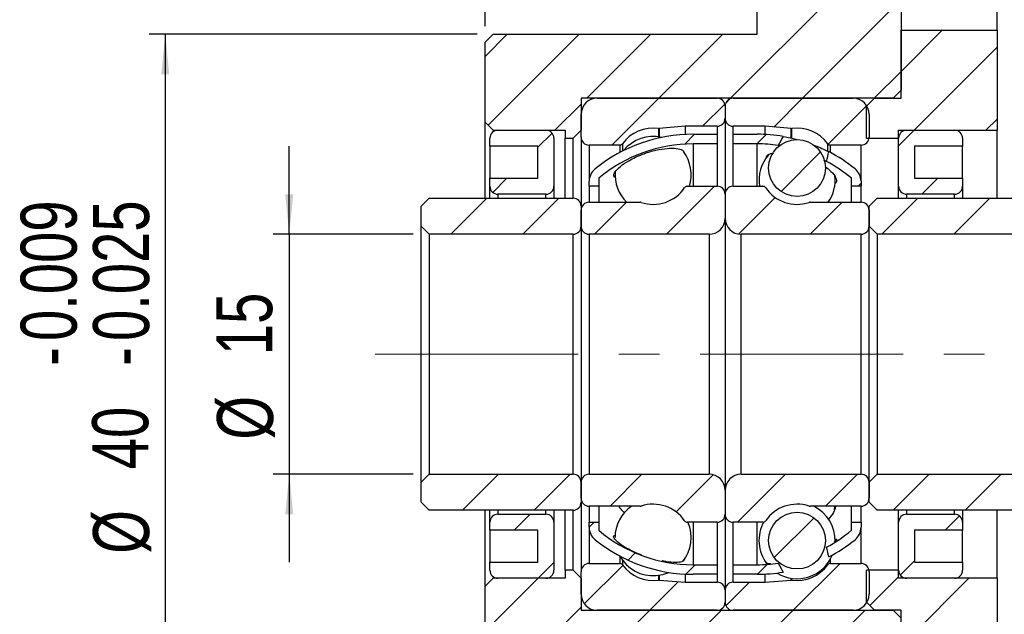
# Model space of a CAD drawing. Header units: millimetres. Extents: x 16 to 364, y 35 to 197.
# Tile 2 of 9: x 16 to 77, y 73 to 110. Entities that reach past the tile are written whole.
import ezdxf

# ---------------------------------------------------------------- set-up
doc = ezdxf.new("R2010")
doc.units = ezdxf.units.MM
doc.linetypes.add('CENTERX2', pattern=[20.32, 12.7, -2.54, 2.54, -2.54])
doc.layers.add('FORMAT', color=7, linetype='Continuous')
doc.styles.add('SLDTEXTSTYLE0', font='TXT', dxfattribs={"width": 0.75})
doc.dimstyles.new('SLDDIMSTYLE1', dxfattribs={"dimtxt": 3.5, "dimasz": 2.5, "dimexe": 0, "dimexo": 0.0625, "dimgap": 0.875, "dimtad": 1, "dimrnd": 1e-09, "dimzin": 12, "dimdsep": 46, "dimtxsty": 'SLDTEXTSTYLE0', "dimsah": 1, "dimcen": 0.09, "dimadec": 0, "dimazin": 3, "dimtfac": 1, "dimtmove": 0, "dimatfit": 0, "dimfxl": 1, "dimfrac": 2, "dimtolj": 1, "dimtzin": 12, "dimarcsym": 0})
doc.dimstyles.new('SLDDIMSTYLE2', dxfattribs={"dimtxt": 3.5, "dimasz": 2.5, "dimexe": 0, "dimexo": 0.0625, "dimgap": 0.875, "dimtad": 1, "dimrnd": 1e-09, "dimzin": 12, "dimdsep": 46, "dimtxsty": 'SLDTEXTSTYLE0', "dimsah": 1, "dimcen": 0.09, "dimadec": 0, "dimazin": 3, "dimtfac": 1, "dimtofl": 0, "dimtmove": 0, "dimatfit": 3, "dimfxl": 1, "dimfrac": 2, "dimtolj": 1, "dimtzin": 12, "dimarcsym": 0})
doc.dimstyles.new('SLDDIMSTYLE4', dxfattribs={"dimtxt": 3.5, "dimasz": 2.5, "dimexe": 0, "dimexo": 0.0625, "dimgap": 0.875, "dimtad": 1, "dimdec": 3, "dimrnd": 1e-09, "dimzin": 12, "dimdsep": 46, "dimtxsty": 'SLDTEXTSTYLE0', "dimsah": 1, "dimcen": 0.09, "dimadec": 0, "dimazin": 3, "dimtol": 1, "dimtp": -0.009, "dimtm": 0.025, "dimtfac": 1, "dimtdec": 3, "dimtofl": 0, "dimtmove": 0, "dimatfit": 3, "dimfxl": 1, "dimfrac": 2, "dimtolj": 1, "dimarcsym": 0})

# ---------------------------------------------------------------- blocks, each defined once
blk = doc.blocks.new('_D_10')
at = {"layer": 'FORMAT', "color": 7}
for p, q in [((32.713, 96.707), (32.713, 102.207)), ((40.462, 96.707), (31.713, 96.707)), ((32.713, 96.707), (32.713, 81.707)), ((40.462, 81.707), (31.713, 81.707)), ((32.713, 81.707), (32.713, 76.207))]:
    blk.add_line(p, q, dxfattribs=at)
for points in [[(32.713, 96.707), (32.963, 99.207), (32.463, 99.207)], [(32.713, 81.707), (32.463, 79.207), (32.963, 79.207)]]:
    blk.add_solid(points, dxfattribs=at)
at = {"layer": 'FORMAT', "color": 7, "char_height": 3.5, "attachment_point": 1, "rotation": 90, "style": 'SLDTEXTSTYLE0'}
for s, insert in [('15', (28.147, 89.151)), ('%%c', (28.201, 83.873))]:
    blk.add_mtext(s, dxfattribs=dict(at, insert=insert))
blk = doc.blocks.new('_D_11')
at = {"layer": 'FORMAT', "color": 7}
for p, q in [((44.462, 109.207), (23.962, 109.207)), ((24.962, 109.207), (24.962, 69.207)), ((44.462, 69.207), (23.962, 69.207))]:
    blk.add_line(p, q, dxfattribs=at)
for points in [[(24.962, 109.207), (24.712, 106.707), (25.212, 106.707)], [(24.962, 69.207), (25.212, 71.707), (24.712, 71.707)]]:
    blk.add_solid(points, dxfattribs=at)
at = {"layer": 'FORMAT', "color": 7, "char_height": 3.5, "attachment_point": 1, "rotation": 90, "style": 'SLDTEXTSTYLE0'}
for s, insert in [('0.009', (15.924, 90.036)), ('0.025', (20.45, 90.036)), ('-', (15.924, 88.485)), ('-', (20.45, 88.485)), ('40', (20.396, 82.02)), ('%%c', (20.45, 76.741))]:
    blk.add_mtext(s, dxfattribs=dict(at, insert=insert))
blk = doc.blocks.new('_D_12')
at = {"layer": 'FORMAT', "color": 7}
for p, q in [((44.962, 109.707), (44.962, 127.378)), ((61.962, 121.207), (61.962, 127.378)), ((61.962, 126.378), (44.962, 126.378))]:
    blk.add_line(p, q, dxfattribs=at)
for points in [[(44.962, 126.378), (47.462, 126.128), (47.462, 126.628)], [(61.962, 126.378), (59.462, 126.628), (59.462, 126.128)]]:
    blk.add_solid(points, dxfattribs=at)
at = {"layer": 'FORMAT', "color": 7, "insert": (50.738, 130.89), "char_height": 3.5, "attachment_point": 1, "style": 'SLDTEXTSTYLE0'}
blk.add_mtext('17', dxfattribs=at)
blk = doc.blocks.new('_D_14')
at = {"layer": 'FORMAT', "color": 7}
for p, q in [((44.962, 109.707), (44.962, 134.342)), ((76.962, 119.957), (76.962, 134.342)), ((44.962, 133.342), (76.962, 133.342))]:
    blk.add_line(p, q, dxfattribs=at)
for points in [[(44.962, 133.342), (47.462, 133.092), (47.462, 133.592)], [(76.962, 133.342), (74.462, 133.592), (74.462, 133.092)]]:
    blk.add_solid(points, dxfattribs=at)
at = {"layer": 'FORMAT', "color": 7, "insert": (58.498, 137.854), "char_height": 3.5, "attachment_point": 1, "style": 'SLDTEXTSTYLE0'}
blk.add_mtext('32', dxfattribs=at)
blk = doc.blocks.new('_D_15')
at = {"layer": 'FORMAT', "color": 7}
for p, q in [((76.962, 119.957), (76.962, 134.342)), ((86.962, 102.807), (86.962, 134.342)), ((76.962, 133.342), (71.462, 133.342)), ((76.962, 133.342), (86.962, 133.342)), ((86.962, 133.342), (92.462, 133.342))]:
    blk.add_line(p, q, dxfattribs=at)
for centre, start, end in [((84.788, 136.12), 153.43495, 206.56505), ((78.848, 136.12), 333.43495, 26.56505)]:
    blk.add_arc(centre, 6.212, start, end, dxfattribs=at)
for points in [[(76.962, 133.342), (74.462, 133.592), (74.462, 133.092)], [(86.962, 133.342), (89.462, 133.092), (89.462, 133.592)]]:
    blk.add_solid(points, dxfattribs=at)
at = {"layer": 'FORMAT', "color": 7, "insert": (79.232, 137.854), "char_height": 3.5, "attachment_point": 1, "style": 'SLDTEXTSTYLE0'}
blk.add_mtext('10', dxfattribs=at)
blk = doc.blocks.new('_D_16')
at = {"layer": 'FORMAT', "color": 7}
for p, q in [((50.962, 72.207), (50.962, 48.516)), ((44.962, 68.707), (44.962, 48.516)), ((44.962, 49.516), (38.496, 49.516)), ((44.962, 49.516), (50.962, 49.516))]:
    blk.add_line(p, q, dxfattribs=at)
for points in [[(44.962, 49.516), (47.462, 49.266), (47.462, 49.766)], [(50.962, 49.516), (48.462, 49.766), (48.462, 49.266)]]:
    blk.add_solid(points, dxfattribs=at)
at = {"layer": 'FORMAT', "color": 7, "insert": (38.496, 54.028), "char_height": 3.5, "attachment_point": 1, "style": 'SLDTEXTSTYLE0'}
blk.add_mtext('6', dxfattribs=at)
blk = doc.blocks.new('_D_17')
at = {"layer": 'FORMAT', "color": 7}
for p, q in [((86.962, 75.607), (86.962, 48.516)), ((50.962, 72.207), (50.962, 48.516)), ((86.962, 49.516), (50.962, 49.516))]:
    blk.add_line(p, q, dxfattribs=at)
for points in [[(50.962, 49.516), (53.462, 49.266), (53.462, 49.766)], [(86.962, 49.516), (84.462, 49.766), (84.462, 49.266)]]:
    blk.add_solid(points, dxfattribs=at)
at = {"layer": 'FORMAT', "color": 7, "insert": (66.554, 54.028), "char_height": 3.5, "attachment_point": 1, "style": 'SLDTEXTSTYLE0'}
blk.add_mtext('36', dxfattribs=at)
blk = doc.blocks.new('_D_19')
at = {"layer": 'FORMAT', "color": 7}
for p, q in [((77.462, 120.707), (108.879, 120.707)), ((107.879, 57.707), (107.879, 120.707)), ((77.462, 57.707), (108.879, 57.707))]:
    blk.add_line(p, q, dxfattribs=at)
for points in [[(107.879, 120.707), (107.629, 118.207), (108.129, 118.207)], [(107.879, 57.707), (108.129, 60.207), (107.629, 60.207)]]:
    blk.add_solid(points, dxfattribs=at)
at = {"layer": 'FORMAT', "color": 7, "char_height": 3.5, "attachment_point": 1, "rotation": 90, "style": 'SLDTEXTSTYLE0'}
for s, insert in [('63', (103.314, 89.151)), ('%%c', (103.367, 83.873))]:
    blk.add_mtext(s, dxfattribs=dict(at, insert=insert))

msp = doc.modelspace()

# ---------------------------------------------------------------- hatches: boundary and pattern name
at = {"linetype": 'Continuous', "lineweight": 18}
h = msp.add_hatch(dxfattribs=at)
h.set_pattern_fill('ANSI31', style=0)
h.paths.add_polyline_path([(70.46162, 111.45737), (61.96162, 111.45737), (61.96162, 109.20737), (45.46162, 109.20737), (44.96162, 108.70737), (44.96162, 103.70737), (45.46162, 103.20737), (49.96162, 103.20737), (49.96162, 102.70737), (50.46162, 102.70737), (50.96162, 103.20737), (50.96162, 105.20737), (70.46162, 105.20737), (70.96162, 105.70737), (70.96162, 110.95737)], flags=0)
h = msp.add_hatch(dxfattribs=at)
h.set_pattern_fill('ANSI31', style=0)
h.paths.add_polyline_path([(70.96162, 109.45737), (70.96162, 105.20737), (69.31162, 105.20737), (68.81162, 104.70737), (68.81162, 102.70737), (70.81162, 102.70737), (70.81162, 103.20737), (76.96162, 103.20737), (76.96162, 109.45737)], flags=0)
h = msp.add_hatch(dxfattribs=at)
h.set_pattern_fill('ANSI31', style=0)
edge = h.paths.add_edge_path(flags=0)
edge.add_arc((59.46162, 104.70737), 0.5, 0, 90)
edge.add_line((59.46162, 105.20737), (51.96162, 105.20737))
edge.add_arc((51.96162, 104.20737), 1, 90, 180)
edge.add_line((50.96162, 104.20737), (50.96162, 102.78237))
edge.add_arc((51.46162, 102.78237), 0.5, 180, 270)
edge.add_line((51.46162, 102.28237), (53.37902, 102.28237))
edge.add_arc((53.37902, 102.48237), 0.2, 270, 323.7862696)
edge.add_arc((55.46162, 100.95737), 2.38125, 82.1072529, 143.7862696, ccw=False)
edge.add_arc((55.81608, 103.51417), 0.2, 262.1072529, 275)
edge.add_line((55.83351, 103.31493), (57.46162, 103.45737))
edge.add_line((57.46162, 103.45737), (59.46162, 103.45737))
edge.add_arc((59.46162, 103.95737), 0.5, 270, 360)
edge.add_line((59.96162, 103.95737), (59.96162, 104.70737))
h = msp.add_hatch(dxfattribs=at)
h.set_pattern_fill('ANSI31', style=0)
edge = h.paths.add_edge_path(flags=0)
edge.add_arc((60.46162, 104.70737), 0.5, 90, 180)
edge.add_line((59.96162, 104.70737), (59.96162, 103.95737))
edge.add_arc((60.46162, 103.95737), 0.5, 180, 270)
edge.add_line((60.46162, 103.45737), (62.46162, 103.45737))
edge.add_line((62.46162, 103.45737), (64.08973, 103.31493))
edge.add_arc((64.10717, 103.51417), 0.2, 265, 277.8927471)
edge.add_arc((64.46162, 100.95737), 2.38125, 36.2137304, 97.8927471, ccw=False)
edge.add_arc((66.54422, 102.48237), 0.2, 216.2137304, 270)
edge.add_line((66.54422, 102.28237), (68.46162, 102.28237))
edge.add_arc((68.46162, 102.78237), 0.5, 270, 360)
edge.add_line((68.96162, 102.78237), (68.96162, 104.20737))
edge.add_arc((67.96162, 104.20737), 1, 0, 90)
edge.add_line((67.96162, 105.20737), (60.46162, 105.20737))
h = msp.add_hatch(dxfattribs=at)
h.set_pattern_fill('ANSI31', style=0)
edge = h.paths.add_edge_path(flags=0)
edge.add_line((48.26162, 100.20737), (45.26162, 100.20737))
edge.add_line((45.26162, 100.20737), (45.26162, 99.70737))
edge.add_arc((45.76162, 99.70737), 0.5, 180, 270)
edge.add_line((45.76162, 99.20737), (48.76162, 99.20737))
edge.add_arc((48.76162, 99.70737), 0.5, 270, 360)
edge.add_line((49.26162, 99.70737), (49.26162, 102.70737))
edge.add_arc((48.76162, 102.70737), 0.5, 0, 90)
edge.add_line((48.76162, 103.20737), (45.76162, 103.20737))
edge.add_arc((45.76162, 102.70737), 0.5, 90, 180)
edge.add_line((45.26162, 102.70737), (45.26162, 102.20737))
edge.add_line((45.26162, 102.20737), (48.26162, 102.20737))
edge.add_line((48.26162, 102.20737), (48.26162, 100.20737))
h = msp.add_hatch(dxfattribs=at)
h.set_pattern_fill('ANSI31', style=0)
edge = h.paths.add_edge_path(flags=0)
edge.add_line((57.96162, 102.35737), (59.46162, 102.35737))
edge.add_line((59.46162, 102.35737), (59.46162, 102.95737))
edge.add_line((59.46162, 102.95737), (57.96162, 102.95737))
edge.add_arc((57.96162, 93.18702), 9.77035, 90, 128.8374466)
edge.add_arc((52.46162, 100.0185), 1, 128.8374466, 180)
edge.add_line((51.46162, 100.0185), (51.46162, 99.70737))
edge.add_line((51.46162, 99.70737), (52.06162, 99.70737))
edge.add_line((52.06162, 99.70737), (52.06162, 100.20737))
edge.add_arc((57.96162, 93.18702), 9.17035, 90, 130.0441665, ccw=False)
h = msp.add_hatch(dxfattribs=at)
h.set_pattern_fill('ANSI31', style=0)
edge = h.paths.add_edge_path(flags=0)
edge.add_line((60.46162, 102.35737), (61.96162, 102.35737))
edge.add_arc((61.96162, 93.18702), 9.17035, 81.7016388, 90, ccw=False)
edge.add_ellipse((60.06848, 89.20737), major_axis=(6.49192, 17.20451), ratio=0.12643713, start_angle=6.166049, end_angle=6.8307158, ccw=False)
edge.add_arc((61.96162, 93.18702), 9.77035, 80.4003493, 90)
edge.add_line((61.96162, 102.95737), (60.46162, 102.95737))
edge.add_line((60.46162, 102.95737), (60.46162, 102.35737))
h = msp.add_hatch(dxfattribs=at)
h.set_pattern_fill('ANSI31', style=0)
edge = h.paths.add_edge_path(flags=0)
edge.add_line((74.81162, 100.20737), (71.81162, 100.20737))
edge.add_line((71.81162, 100.20737), (71.81162, 102.20737))
edge.add_line((71.81162, 102.20737), (74.81162, 102.20737))
edge.add_line((74.81162, 102.20737), (74.81162, 102.70737))
edge.add_arc((74.31162, 102.70737), 0.5, 0, 90)
edge.add_line((74.31162, 103.20737), (71.31162, 103.20737))
edge.add_arc((71.31162, 102.70737), 0.5, 90, 180)
edge.add_line((70.81162, 102.70737), (70.81162, 99.70737))
edge.add_arc((71.31162, 99.70737), 0.5, 180, 270)
edge.add_line((71.31162, 99.20737), (74.31162, 99.20737))
edge.add_arc((74.31162, 99.70737), 0.5, 270, 360)
edge.add_line((74.81162, 99.70737), (74.81162, 100.20737))
h = msp.add_hatch(dxfattribs=at)
h.set_pattern_fill('ANSI31', style=0)
edge = h.paths.add_edge_path(flags=0)
edge.add_arc((64.46162, 100.84983), 1.77615, 0, 360)
h = msp.add_hatch(dxfattribs=at)
h.set_pattern_fill('ANSI31', style=0)
edge = h.paths.add_edge_path(flags=0)
edge.add_arc((61.96162, 93.18702), 9.77035, 51.1625534, 62.704948)
edge.add_ellipse((60.06848, 89.20737), major_axis=(6.49192, 17.20451), ratio=0.12643713, start_angle=353.3104129, end_angle=353.954744, ccw=False)
edge.add_arc((61.96162, 93.18702), 9.17035, 49.9558335, 61.7133512, ccw=False)
edge.add_line((67.86162, 100.20737), (67.86162, 99.70737))
edge.add_line((67.86162, 99.70737), (68.46162, 99.70737))
edge.add_line((68.46162, 99.70737), (68.46162, 100.0185))
edge.add_arc((67.46162, 100.0185), 1, 0, 51.1625534)
h = msp.add_hatch(dxfattribs=at)
h.set_pattern_fill('ANSI31', style=0)
edge = h.paths.add_edge_path(flags=0)
edge.add_arc((51.46162, 97.20737), 0.5, 180, 270)
edge.add_line((51.46162, 96.70737), (58.96162, 96.70737))
edge.add_arc((58.96162, 97.70737), 1, 270, 360)
edge.add_line((59.96162, 97.70737), (59.96162, 99.20737))
edge.add_arc((59.46162, 99.20737), 0.5, 0, 90)
edge.add_line((59.46162, 99.70737), (57.59712, 99.70737))
edge.add_arc((57.59712, 99.50737), 0.2, 90, 145.8235526)
edge.add_arc((55.46162, 100.95737), 2.38125, 251.6502614, 325.8235526, ccw=False)
edge.add_arc((54.649, 98.50737), 0.2, 71.6502614, 90)
edge.add_line((54.649, 98.70737), (51.46162, 98.70737))
edge.add_arc((51.46162, 98.20737), 0.5, 90, 180)
edge.add_line((50.96162, 98.20737), (50.96162, 97.20737))
h = msp.add_hatch(dxfattribs=at)
h.set_pattern_fill('ANSI31', style=0)
edge = h.paths.add_edge_path(flags=0)
edge.add_arc((68.46162, 97.20737), 0.5, 270, 360)
edge.add_line((68.96162, 97.20737), (68.96162, 98.20737))
edge.add_arc((68.46162, 98.20737), 0.5, 0, 90)
edge.add_line((68.46162, 98.70737), (65.27424, 98.70737))
edge.add_arc((65.27424, 98.50737), 0.2, 90, 108.3497386)
edge.add_arc((64.46162, 100.95737), 2.38125, 214.1764474, 288.3497386, ccw=False)
edge.add_arc((62.32612, 99.50737), 0.2, 34.1764474, 90)
edge.add_line((62.32612, 99.70737), (60.46162, 99.70737))
edge.add_arc((60.46162, 99.20737), 0.5, 90, 180)
edge.add_line((59.96162, 99.20737), (59.96162, 97.70737))
edge.add_arc((60.96162, 97.70737), 1, 180, 270)
edge.add_line((60.96162, 96.70737), (68.46162, 96.70737))
h = msp.add_hatch(dxfattribs=at)
h.set_pattern_fill('ANSI31', style=0)
edge = h.paths.add_edge_path(flags=0)
edge.add_line((40.96162, 98.45737), (40.96162, 97.20737))
edge.add_line((40.96162, 97.20737), (41.46162, 96.70737))
edge.add_line((41.46162, 96.70737), (50.46162, 96.70737))
edge.add_arc((50.46162, 97.20737), 0.5, 270, 360)
edge.add_line((50.96162, 97.20737), (50.96162, 98.45737))
edge.add_arc((50.46162, 98.45737), 0.5, 0, 90)
edge.add_line((50.46162, 98.95737), (41.46162, 98.95737))
edge.add_line((41.46162, 98.95737), (40.96162, 98.45737))
h = msp.add_hatch(dxfattribs=at)
h.set_pattern_fill('ANSI31', style=0)
edge = h.paths.add_edge_path(flags=0)
edge.add_line((68.96162, 98.45737), (68.96162, 97.20737))
edge.add_line((68.96162, 97.20737), (69.46162, 96.70737))
edge.add_line((69.46162, 96.70737), (78.46162, 96.70737))
edge.add_arc((78.46162, 97.20737), 0.5, 270, 360)
edge.add_line((78.96162, 97.20737), (78.96162, 98.45737))
edge.add_arc((78.46162, 98.45737), 0.5, 0, 90)
edge.add_line((78.46162, 98.95737), (69.46162, 98.95737))
edge.add_line((69.46162, 98.95737), (68.96162, 98.45737))
h = msp.add_hatch(dxfattribs=at)
h.set_pattern_fill('ANSI31', style=0)
edge = h.paths.add_edge_path(flags=0)
edge.add_line((50.46162, 81.70737), (41.46162, 81.70737))
edge.add_line((41.46162, 81.70737), (40.96162, 81.20737))
edge.add_line((40.96162, 81.20737), (40.96162, 79.95737))
edge.add_line((40.96162, 79.95737), (41.46162, 79.45737))
edge.add_line((41.46162, 79.45737), (50.46162, 79.45737))
edge.add_arc((50.46162, 79.95737), 0.5, 270, 360)
edge.add_line((50.96162, 79.95737), (50.96162, 81.20737))
edge.add_arc((50.46162, 81.20737), 0.5, 0, 90)
h = msp.add_hatch(dxfattribs=at)
h.set_pattern_fill('ANSI31', style=0)
edge = h.paths.add_edge_path(flags=0)
edge.add_arc((51.46162, 81.20737), 0.5, 90, 180)
edge.add_line((50.96162, 81.20737), (50.96162, 80.20737))
edge.add_arc((51.46162, 80.20737), 0.5, 180, 270)
edge.add_line((51.46162, 79.70737), (54.649, 79.70737))
edge.add_arc((54.649, 79.90737), 0.2, 270, 288.3497386)
edge.add_arc((55.46162, 77.45737), 2.38125, 34.1764474, 108.3497386, ccw=False)
edge.add_arc((57.59712, 78.90737), 0.2, 214.1764474, 270)
edge.add_line((57.59712, 78.70737), (59.46162, 78.70737))
edge.add_arc((59.46162, 79.20737), 0.5, 270, 360)
edge.add_line((59.96162, 79.20737), (59.96162, 80.70737))
edge.add_arc((58.96162, 80.70737), 1, 0, 90)
edge.add_line((58.96162, 81.70737), (51.46162, 81.70737))
h = msp.add_hatch(dxfattribs=at)
h.set_pattern_fill('ANSI31', style=0)
edge = h.paths.add_edge_path(flags=0)
edge.add_arc((68.46162, 81.20737), 0.5, 0, 90)
edge.add_line((68.46162, 81.70737), (60.96162, 81.70737))
edge.add_arc((60.96162, 80.70737), 1, 90, 180)
edge.add_line((59.96162, 80.70737), (59.96162, 79.20737))
edge.add_arc((60.46162, 79.20737), 0.5, 180, 270)
edge.add_line((60.46162, 78.70737), (62.32612, 78.70737))
edge.add_arc((62.32612, 78.90737), 0.2, 270, 325.8235526)
edge.add_arc((64.46162, 77.45737), 2.38125, 71.6502614, 145.8235526, ccw=False)
edge.add_arc((65.27424, 79.90737), 0.2, 251.6502614, 270)
edge.add_line((65.27424, 79.70737), (68.46162, 79.70737))
edge.add_arc((68.46162, 80.20737), 0.5, 270, 360)
edge.add_line((68.96162, 80.20737), (68.96162, 81.20737))
h = msp.add_hatch(dxfattribs=at)
h.set_pattern_fill('ANSI31', style=0)
edge = h.paths.add_edge_path(flags=0)
edge.add_line((78.46162, 81.70737), (69.46162, 81.70737))
edge.add_line((69.46162, 81.70737), (68.96162, 81.20737))
edge.add_line((68.96162, 81.20737), (68.96162, 79.95737))
edge.add_line((68.96162, 79.95737), (69.46162, 79.45737))
edge.add_line((69.46162, 79.45737), (78.46162, 79.45737))
edge.add_arc((78.46162, 79.95737), 0.5, 270, 360)
edge.add_line((78.96162, 79.95737), (78.96162, 81.20737))
edge.add_arc((78.46162, 81.20737), 0.5, 0, 90)
h = msp.add_hatch(dxfattribs=at)
h.set_pattern_fill('ANSI31', style=0)
edge = h.paths.add_edge_path(flags=0)
edge.add_line((45.26162, 78.20737), (48.26162, 78.20737))
edge.add_line((48.26162, 78.20737), (48.26162, 76.20737))
edge.add_line((48.26162, 76.20737), (45.26162, 76.20737))
edge.add_line((45.26162, 76.20737), (45.26162, 75.70737))
edge.add_arc((45.76162, 75.70737), 0.5, 180, 270)
edge.add_line((45.76162, 75.20737), (48.76162, 75.20737))
edge.add_arc((48.76162, 75.70737), 0.5, 270, 360)
edge.add_line((49.26162, 75.70737), (49.26162, 78.70737))
edge.add_arc((48.76162, 78.70737), 0.5, 0, 90)
edge.add_line((48.76162, 79.20737), (45.76162, 79.20737))
edge.add_arc((45.76162, 78.70737), 0.5, 90, 180)
edge.add_line((45.26162, 78.70737), (45.26162, 78.20737))
h = msp.add_hatch(dxfattribs=at)
h.set_pattern_fill('ANSI31', style=0)
edge = h.paths.add_edge_path(flags=0)
edge.add_arc((64.46162, 77.56491), 1.77615, 0, 360)
h = msp.add_hatch(dxfattribs=at)
h.set_pattern_fill('ANSI31', style=0)
edge = h.paths.add_edge_path(flags=0)
edge.add_line((71.81162, 78.20737), (74.81162, 78.20737))
edge.add_line((74.81162, 78.20737), (74.81162, 78.70737))
edge.add_arc((74.31162, 78.70737), 0.5, 0, 90)
edge.add_line((74.31162, 79.20737), (71.31162, 79.20737))
edge.add_arc((71.31162, 78.70737), 0.5, 90, 180)
edge.add_line((70.81162, 78.70737), (70.81162, 75.70737))
edge.add_arc((71.31162, 75.70737), 0.5, 180, 270)
edge.add_line((71.31162, 75.20737), (74.31162, 75.20737))
edge.add_arc((74.31162, 75.70737), 0.5, 270, 360)
edge.add_line((74.81162, 75.70737), (74.81162, 76.20737))
edge.add_line((74.81162, 76.20737), (71.81162, 76.20737))
edge.add_line((71.81162, 76.20737), (71.81162, 78.20737))
h = msp.add_hatch(dxfattribs=at)
h.set_pattern_fill('ANSI31', style=0)
edge = h.paths.add_edge_path(flags=0)
edge.add_line((59.46162, 76.05737), (57.96162, 76.05737))
edge.add_arc((57.96162, 85.22772), 9.17035, 229.9558335, 270, ccw=False)
edge.add_line((52.06162, 78.20737), (52.06162, 78.70737))
edge.add_line((52.06162, 78.70737), (51.46162, 78.70737))
edge.add_line((51.46162, 78.70737), (51.46162, 78.39625))
edge.add_arc((52.46162, 78.39625), 1, 180, 231.1625534)
edge.add_arc((57.96162, 85.22772), 9.77035, 231.1625534, 270)
edge.add_line((57.96162, 75.45737), (59.46162, 75.45737))
edge.add_line((59.46162, 75.45737), (59.46162, 76.05737))
h = msp.add_hatch(dxfattribs=at)
h.set_pattern_fill('ANSI31', style=0)
edge = h.paths.add_edge_path(flags=0)
edge.add_arc((61.96162, 85.22772), 9.77035, 297.295052, 308.8374466)
edge.add_arc((67.46162, 78.39625), 1, 308.8374466, 360)
edge.add_line((68.46162, 78.39625), (68.46162, 78.70737))
edge.add_line((68.46162, 78.70737), (67.86162, 78.70737))
edge.add_line((67.86162, 78.70737), (67.86162, 78.20737))
edge.add_arc((61.96162, 85.22772), 9.17035, 298.2866488, 310.0441665, ccw=False)
edge.add_ellipse((60.06848, 89.20737), major_axis=(6.49192, -17.20451), ratio=0.12643713, start_angle=6.045256, end_angle=6.6895871, ccw=False)
h = msp.add_hatch(dxfattribs=at)
h.set_pattern_fill('ANSI31', style=0)
edge = h.paths.add_edge_path(flags=0)
edge.add_arc((59.46162, 73.70737), 0.5, 270, 360)
edge.add_line((59.96162, 73.70737), (59.96162, 74.45737))
edge.add_arc((59.46162, 74.45737), 0.5, 0, 90)
edge.add_line((59.46162, 74.95737), (57.46162, 74.95737))
edge.add_line((57.46162, 74.95737), (55.83351, 75.09981))
edge.add_arc((55.81608, 74.90058), 0.2, 85, 97.8927471)
edge.add_arc((55.46162, 77.45737), 2.38125, 216.2137304, 277.8927471, ccw=False)
edge.add_arc((53.37902, 75.93237), 0.2, 36.2137304, 90)
edge.add_line((53.37902, 76.13237), (51.46162, 76.13237))
edge.add_arc((51.46162, 75.63237), 0.5, 90, 180)
edge.add_line((50.96162, 75.63237), (50.96162, 74.20737))
edge.add_arc((51.96162, 74.20737), 1, 180, 270)
edge.add_line((51.96162, 73.20737), (59.46162, 73.20737))
h = msp.add_hatch(dxfattribs=at)
h.set_pattern_fill('ANSI31', style=0)
edge = h.paths.add_edge_path(flags=0)
edge.add_arc((60.46162, 73.70737), 0.5, 180, 270)
edge.add_line((60.46162, 73.20737), (67.96162, 73.20737))
edge.add_arc((67.96162, 74.20737), 1, 270, 360)
edge.add_line((68.96162, 74.20737), (68.96162, 75.63237))
edge.add_arc((68.46162, 75.63237), 0.5, 0, 90)
edge.add_line((68.46162, 76.13237), (66.54422, 76.13237))
edge.add_arc((66.54422, 75.93237), 0.2, 90, 143.7862696)
edge.add_arc((64.46162, 77.45737), 2.38125, 262.1072529, 323.7862696, ccw=False)
edge.add_arc((64.10717, 74.90058), 0.2, 82.1072529, 95)
edge.add_line((64.08973, 75.09981), (62.46162, 74.95737))
edge.add_line((62.46162, 74.95737), (60.46162, 74.95737))
edge.add_arc((60.46162, 74.45737), 0.5, 90, 180)
edge.add_line((59.96162, 74.45737), (59.96162, 73.70737))
h = msp.add_hatch(dxfattribs=at)
h.set_pattern_fill('ANSI31', style=0)
edge = h.paths.add_edge_path(flags=0)
edge.add_line((61.96162, 76.05737), (60.46162, 76.05737))
edge.add_line((60.46162, 76.05737), (60.46162, 75.45737))
edge.add_line((60.46162, 75.45737), (61.96162, 75.45737))
edge.add_arc((61.96162, 85.22772), 9.77035, 270, 279.5996507)
edge.add_ellipse((60.06848, 89.20737), major_axis=(6.49192, -17.20451), ratio=0.12643713, start_angle=353.1692842, end_angle=353.833951, ccw=False)
edge.add_arc((61.96162, 85.22772), 9.17035, 270, 278.2983612, ccw=False)
h = msp.add_hatch(dxfattribs=at)
h.set_pattern_fill('ANSI31', style=0)
h.paths.add_polyline_path([(61.96162, 66.95737), (70.46162, 66.95737), (70.96162, 67.45737), (70.96162, 72.70737), (70.46162, 73.20737), (50.96162, 73.20737), (50.96162, 75.20737), (50.46162, 75.70737), (49.96162, 75.70737), (49.96162, 75.20737), (45.46162, 75.20737), (44.96162, 74.70737), (44.96162, 69.70737), (45.46162, 69.20737), (61.96162, 69.20737)], flags=0)
h = msp.add_hatch(dxfattribs=at)
h.set_pattern_fill('ANSI31', style=0)
h.paths.add_polyline_path([(70.96162, 73.20737), (70.96162, 68.95737), (76.96162, 68.95737), (76.96162, 75.20737), (70.81162, 75.20737), (70.81162, 75.70737), (68.81162, 75.70737), (68.81162, 73.70737), (69.31162, 73.20737)], flags=0)

# ---------------------------------------------------------------- linework, layer by layer
at = {"color": 7, "linetype": 'Continuous', "lineweight": 25}
for p, q in [((76.96162, 109.45737), (76.96162, 118.95737)), ((61.96162, 109.20737), (61.96162, 111.45737)), ((70.96162, 110.95737), (70.96162, 105.70737)), ((45.46162, 109.20737), (44.96162, 108.70737)), ((45.46162, 109.20737), (61.96162, 109.20737)), ((70.96162, 109.45737), (76.96162, 109.45737)), ((70.96162, 105.20737), (70.96162, 109.45737)), ((76.96162, 109.45737), (76.96162, 103.20737)), ((44.96162, 103.70737), (44.96162, 108.70737)), ((70.46162, 105.20737), (70.96162, 105.70737)), ((70.46162, 105.20737), (50.96162, 105.20737)), ((50.96162, 105.20737), (50.96162, 103.20737)), ((51.96162, 105.20737), (59.46162, 105.20737)), ((59.96162, 104.70737), (59.96162, 103.95737)), ((60.46162, 105.20737), (67.96162, 105.20737)), ((69.31162, 105.20737), (68.81162, 104.70737)), ((68.81162, 102.70737), (68.81162, 104.70737)), ((69.31162, 105.20737), (70.96162, 105.20737)), ((50.96162, 102.78237), (50.96162, 104.20737)), ((68.96162, 104.20737), (68.96162, 102.78237)), ((44.96162, 103.70737), (45.46162, 103.20737)), ((44.96162, 98.95737), (44.96162, 103.70737)), ((57.46162, 103.45737), (55.83351, 103.31493)), ((57.46162, 103.45737), (57.46162, 102.94457)), ((59.46162, 103.45737), (57.46162, 103.45737)), ((59.96162, 103.95737), (59.96162, 99.20737)), ((62.46162, 103.45737), (60.46162, 103.45737)), ((62.46162, 102.94457), (62.46162, 103.45737)), ((64.08973, 103.31493), (62.46162, 103.45737)), ((45.46162, 103.20737), (45.46162, 103.10737)), ((45.46162, 103.20737), (49.96162, 103.20737)), ((45.76162, 103.20737), (48.76162, 103.20737)), ((49.96162, 103.20737), (49.96162, 102.70737)), ((50.46162, 102.70737), (50.96162, 103.20737)), ((57.96162, 102.95737), (59.46162, 102.95737)), ((59.46162, 102.95737), (59.46162, 102.35737)), ((60.46162, 102.95737), (61.96162, 102.95737)), ((60.46162, 102.35737), (60.46162, 102.95737)), ((70.81162, 103.20737), (76.96162, 103.20737)), ((70.81162, 102.70737), (70.81162, 103.20737)), ((71.31162, 103.20737), (74.31162, 103.20737)), ((76.96162, 98.95737), (76.96162, 103.20737)), ((45.26162, 102.20737), (45.26162, 102.70737)), ((48.26162, 102.20737), (45.26162, 102.20737)), ((45.26162, 102.20737), (45.26162, 100.20737)), ((48.26162, 100.20737), (48.26162, 102.20737)), ((49.26162, 102.70737), (49.26162, 99.70737)), ((49.96162, 102.70737), (50.46162, 102.70737)), ((49.96162, 98.95737), (49.96162, 102.70737)), ((50.46162, 98.95737), (50.46162, 102.70737)), ((50.96162, 102.78237), (50.96162, 98.45737)), ((53.37902, 102.28237), (51.46162, 102.28237)), ((59.46162, 102.35737), (57.96162, 102.35737)), ((59.46162, 102.35737), (59.46162, 99.70737)), ((61.96162, 102.35737), (60.46162, 102.35737)), ((60.46162, 99.70737), (60.46162, 102.35737)), ((68.46162, 102.28237), (66.54422, 102.28237)), ((68.81162, 102.70737), (70.81162, 102.70737)), ((70.81162, 99.70737), (70.81162, 102.70737)), ((74.81162, 102.20737), (71.81162, 102.20737)), ((71.81162, 102.20737), (71.81162, 100.20737)), ((74.81162, 102.70737), (74.81162, 102.20737)), ((74.81162, 100.20737), (74.81162, 102.20737)), ((66.30729, 101.26232), (66.13984, 101.3479)), ((45.26162, 100.20737), (48.26162, 100.20737)), ((45.26162, 99.70737), (45.26162, 100.20737)), ((51.46162, 99.70737), (51.46162, 100.0185)), ((52.06162, 100.20737), (52.06162, 99.70737)), ((67.86162, 99.70737), (67.86162, 100.20737)), ((68.46162, 100.0185), (68.46162, 99.70737)), ((71.81162, 100.20737), (74.81162, 100.20737)), ((74.81162, 100.20737), (74.81162, 99.70737)), ((45.26162, 98.95737), (45.26162, 99.70737)), ((48.76162, 99.20737), (45.76162, 99.20737)), ((49.26162, 99.70737), (49.26162, 98.95737)), ((52.06162, 99.70737), (51.46162, 99.70737)), ((51.46162, 99.70737), (51.46162, 98.70737)), ((52.06162, 99.70737), (52.06162, 98.70737)), ((57.59712, 99.70737), (59.46162, 99.70737)), ((59.96162, 99.20737), (59.96162, 97.70737)), ((60.46162, 99.70737), (62.32612, 99.70737)), ((68.46162, 99.70737), (67.86162, 99.70737)), ((67.86162, 98.70737), (67.86162, 99.70737)), ((68.46162, 98.70737), (68.46162, 99.70737)), ((70.81162, 98.95737), (70.81162, 99.70737)), ((74.31162, 99.20737), (71.31162, 99.20737)), ((74.81162, 99.70737), (74.81162, 98.95737)), ((41.46162, 98.95737), (40.96162, 98.45737)), ((41.46162, 98.95737), (50.46162, 98.95737)), ((51.46162, 98.70737), (54.649, 98.70737)), ((65.27424, 98.70737), (68.46162, 98.70737)), ((69.46162, 98.95737), (68.96162, 98.45737)), ((69.46162, 98.95737), (78.46162, 98.95737)), ((40.96162, 97.20737), (40.96162, 98.45737)), ((50.96162, 98.45737), (50.96162, 97.20737)), ((50.96162, 97.20737), (50.96162, 98.20737)), ((68.96162, 97.20737), (68.96162, 98.45737)), ((68.96162, 98.20737), (68.96162, 97.20737)), ((59.96162, 97.70737), (59.96162, 80.70737)), ((40.96162, 97.20737), (41.46162, 96.70737)), ((40.96162, 81.20737), (40.96162, 97.20737)), ((41.46162, 96.70737), (41.46162, 81.70737)), ((50.46162, 96.70737), (41.46162, 96.70737)), ((50.46162, 81.70737), (50.46162, 96.70737)), ((50.96162, 97.20737), (50.96162, 81.20737)), ((51.46162, 96.70737), (51.46162, 81.70737)), ((58.96162, 96.70737), (51.46162, 96.70737)), ((58.96162, 96.70737), (58.96162, 81.70737)), ((60.96162, 81.70737), (60.96162, 96.70737)), ((68.46162, 96.70737), (60.96162, 96.70737)), ((68.46162, 81.70737), (68.46162, 96.70737)), ((68.96162, 97.20737), (69.46162, 96.70737)), ((68.96162, 81.20737), (68.96162, 97.20737)), ((69.46162, 96.70737), (69.46162, 81.70737)), ((78.46162, 96.70737), (69.46162, 96.70737)), ((41.46162, 81.70737), (40.96162, 81.20737)), ((41.46162, 81.70737), (50.46162, 81.70737)), ((51.46162, 81.70737), (58.96162, 81.70737)), ((60.96162, 81.70737), (68.46162, 81.70737)), ((69.46162, 81.70737), (68.96162, 81.20737)), ((69.46162, 81.70737), (78.46162, 81.70737)), ((40.96162, 79.95737), (40.96162, 81.20737)), ((50.96162, 81.20737), (50.96162, 79.95737)), ((50.96162, 80.20737), (50.96162, 81.20737)), ((59.96162, 80.70737), (59.96162, 79.20737)), ((68.96162, 79.95737), (68.96162, 81.20737)), ((68.96162, 81.20737), (68.96162, 80.20737)), ((40.96162, 79.95737), (41.46162, 79.45737)), ((50.46162, 79.45737), (41.46162, 79.45737)), ((44.96162, 74.70737), (44.96162, 79.45737)), ((45.26162, 78.70737), (45.26162, 79.45737)), ((49.26162, 79.45737), (49.26162, 78.70737)), ((49.96162, 75.70737), (49.96162, 79.45737)), ((50.46162, 75.70737), (50.46162, 79.45737)), ((50.96162, 79.95737), (50.96162, 75.63237)), ((54.649, 79.70737), (51.46162, 79.70737)), ((51.46162, 79.70737), (51.46162, 78.70737)), ((52.06162, 79.70737), (52.06162, 78.70737)), ((68.46162, 79.70737), (65.27424, 79.70737)), ((67.86162, 78.70737), (67.86162, 79.70737)), ((68.46162, 78.70737), (68.46162, 79.70737)), ((68.96162, 79.95737), (69.46162, 79.45737)), ((78.46162, 79.45737), (69.46162, 79.45737)), ((70.81162, 78.70737), (70.81162, 79.45737)), ((74.81162, 79.45737), (74.81162, 78.70737)), ((76.96162, 75.20737), (76.96162, 79.45737)), ((45.76162, 79.20737), (48.76162, 79.20737)), ((59.96162, 79.20737), (59.96162, 74.45737)), ((71.31162, 79.20737), (74.31162, 79.20737)), ((45.26162, 78.20737), (45.26162, 78.70737)), ((45.26162, 78.20737), (45.26162, 76.20737)), ((48.26162, 78.20737), (45.26162, 78.20737)), ((48.26162, 76.20737), (48.26162, 78.20737)), ((49.26162, 78.70737), (49.26162, 75.70737)), ((51.46162, 78.70737), (52.06162, 78.70737)), ((51.46162, 78.39625), (51.46162, 78.70737)), ((52.06162, 78.70737), (52.06162, 78.20737)), ((59.46162, 78.70737), (57.59712, 78.70737)), ((59.46162, 78.70737), (59.46162, 76.05737)), ((62.32612, 78.70737), (60.46162, 78.70737)), ((60.46162, 76.05737), (60.46162, 78.70737)), ((67.86162, 78.70737), (68.46162, 78.70737)), ((67.86162, 78.20737), (67.86162, 78.70737)), ((68.46162, 78.70737), (68.46162, 78.39625)), ((70.81162, 75.70737), (70.81162, 78.70737)), ((74.81162, 78.20737), (71.81162, 78.20737)), ((71.81162, 78.20737), (71.81162, 76.20737)), ((74.81162, 78.70737), (74.81162, 78.20737)), ((74.81162, 76.20737), (74.81162, 78.20737)), ((54.76366, 76.64489), (54.33718, 76.81948)), ((45.26162, 76.20737), (48.26162, 76.20737)), ((45.26162, 75.70737), (45.26162, 76.20737)), ((51.46162, 76.13237), (53.37902, 76.13237)), ((57.96162, 76.05737), (59.46162, 76.05737)), ((59.46162, 76.05737), (59.46162, 75.45737)), ((60.46162, 76.05737), (61.96162, 76.05737)), ((60.46162, 75.45737), (60.46162, 76.05737)), ((66.54422, 76.13237), (68.46162, 76.13237)), ((71.81162, 76.20737), (74.81162, 76.20737)), ((74.81162, 76.20737), (74.81162, 75.70737)), ((45.46162, 75.20737), (44.96162, 74.70737)), ((45.46162, 75.30737), (45.46162, 75.20737)), ((49.96162, 75.20737), (45.46162, 75.20737)), ((48.76162, 75.20737), (45.76162, 75.20737)), ((50.46162, 75.70737), (49.96162, 75.70737)), ((49.96162, 75.70737), (49.96162, 75.20737)), ((50.96162, 75.20737), (50.46162, 75.70737)), ((50.96162, 74.20737), (50.96162, 75.63237)), ((50.96162, 75.20737), (50.96162, 73.20737)), ((55.83351, 75.09981), (57.46162, 74.95737)), ((57.46162, 75.47018), (57.46162, 74.95737)), ((59.46162, 75.45737), (57.96162, 75.45737)), ((61.96162, 75.45737), (60.46162, 75.45737)), ((62.46162, 74.95737), (62.46162, 75.47018)), ((62.46162, 74.95737), (64.08973, 75.09981)), ((70.81162, 75.70737), (68.81162, 75.70737)), ((68.81162, 73.70737), (68.81162, 75.70737)), ((68.96162, 75.63237), (68.96162, 74.20737)), ((70.81162, 75.20737), (70.81162, 75.70737)), ((76.96162, 75.20737), (70.81162, 75.20737)), ((74.31162, 75.20737), (71.31162, 75.20737)), ((76.96162, 75.20737), (76.96162, 68.95737)), ((44.96162, 69.70737), (44.96162, 74.70737)), ((57.46162, 74.95737), (59.46162, 74.95737)), ((60.46162, 74.95737), (62.46162, 74.95737)), ((59.96162, 74.45737), (59.96162, 73.70737)), ((68.81162, 73.70737), (69.31162, 73.20737)), ((50.96162, 73.20737), (70.46162, 73.20737)), ((59.46162, 73.20737), (51.96162, 73.20737)), ((67.96162, 73.20737), (60.46162, 73.20737)), ((70.96162, 73.20737), (69.31162, 73.20737)), ((70.96162, 72.70737), (70.46162, 73.20737)), ((70.96162, 68.95737), (70.96162, 73.20737))]:
    msp.add_line(p, q, dxfattribs=at)
at = {"color": 8, "linetype": 'Continuous', "lineweight": 25}
for p, q in [((59.46162, 103.45737), (59.46162, 102.95737)), ((60.46162, 102.95737), (60.46162, 103.45737)), ((55.78861, 103.31607), (55.78861, 102.79259)), ((55.83351, 103.31493), (55.83351, 102.78593)), ((64.08973, 102.73421), (64.08973, 103.31493)), ((64.13463, 102.72606), (64.13463, 103.31607)), ((51.46162, 102.28237), (51.46162, 100.0185)), ((53.37902, 102.28237), (53.37902, 101.81602)), ((53.54038, 102.36421), (53.54038, 101.8998)), ((57.96162, 102.35737), (57.96162, 99.70737)), ((61.96162, 99.70737), (61.96162, 102.35737)), ((66.38286, 101.93076), (66.38286, 102.36421)), ((66.54422, 101.81602), (66.54422, 102.28237)), ((68.46162, 100.0185), (68.46162, 102.28237)), ((45.76162, 99.20737), (45.76162, 98.95737)), ((48.76162, 98.95737), (48.76162, 99.20737)), ((71.31162, 99.20737), (71.31162, 98.95737)), ((74.31162, 98.95737), (74.31162, 99.20737)), ((45.76162, 79.45737), (45.76162, 79.20737)), ((48.76162, 79.20737), (48.76162, 79.45737)), ((71.31162, 79.45737), (71.31162, 79.20737)), ((74.31162, 79.20737), (74.31162, 79.45737)), ((51.46162, 78.39625), (51.46162, 76.13237)), ((57.96162, 78.70737), (57.96162, 76.05737)), ((61.96162, 76.05737), (61.96162, 78.70737)), ((68.46162, 76.13237), (68.46162, 78.39625)), ((53.37902, 76.59626), (53.37902, 76.13237)), ((53.54038, 76.34403), (53.54038, 76.05053)), ((66.54422, 76.13237), (66.54422, 76.4103)), ((66.38286, 76.05053), (66.38286, 76.15807)), ((55.78861, 75.39218), (55.78861, 75.09868)), ((55.83351, 75.39884), (55.83351, 75.09981)), ((59.46162, 75.45737), (59.46162, 74.95737)), ((60.46162, 74.95737), (60.46162, 75.45737)), ((64.08973, 75.09981), (64.08973, 75.21288)), ((64.13463, 75.09868), (64.13463, 75.20622))]:
    msp.add_line(p, q, dxfattribs=at)
at = {"color": 7, "linetype": 'Continuous', "lineweight": 25, "flags": 128}
for points in [[(66.80225, 79.47978), (66.82938, 79.66459), (66.83356, 79.70737)], [(55.64233, 75.37649), (56.06339, 75.44691), (56.43455, 75.57745)]]:
    msp.add_lwpolyline(points, dxfattribs=at)
at = {"color": 7, "linetype": 'Continuous', "lineweight": 25}
for centre in [(64.46162, 100.84983), (64.46162, 77.56491)]:
    msp.add_circle(centre, 1.77615, dxfattribs=at)
for centre, radius, start, end in [((51.96162, 104.20737), 1, 90, 180), ((59.46162, 104.70737), 0.5, 0, 90), ((60.46162, 104.70737), 0.5, 90, 180), ((67.96162, 104.20737), 1, 0, 90), ((59.46162, 103.95737), 0.5, 270, 0), ((60.46162, 103.95737), 0.5, 180, 270), ((45.76162, 102.70737), 0.5, 90, 180), ((48.76162, 102.70737), 0.5, 0, 90), ((57.96162, 93.18702), 9.77035, 90, 128.8374466), ((55.46162, 100.95737), 2.38125, 82.1072529, 143.7862696), ((55.46162, 100.43389), 2.38125, 77.2134252, 140.8530397), ((55.81608, 103.51417), 0.2, 262.1072529, 275), ((61.96162, 93.18702), 9.77035, 80.4003493, 90), ((64.10717, 103.51417), 0.2, 265, 277.8927471), ((64.46162, 100.95737), 2.38125, 36.2137304, 97.8927471), ((71.31162, 102.70737), 0.5, 90, 180), ((74.31162, 102.70737), 0.5, 0, 90), ((51.46162, 102.78237), 0.5, 180, 270), ((57.96162, 93.18702), 9.17035, 90, 130.0441665), ((53.37902, 102.48237), 0.2, 270, 323.7862696), ((61.96162, 93.18702), 9.17035, 81.7016388, 90), ((66.54422, 102.48237), 0.2, 216.2137304, 270), ((68.46162, 102.78237), 0.5, 270, 0), ((55.46162, 100.43389), 2.38125, 342.2357773, 37.1314844), ((64.46162, 100.08308), 2.38125, 138.3062658, 189.0778509), ((61.96162, 93.18702), 9.77035, 51.1625534, 62.704948), ((61.96162, 93.18702), 9.17035, 49.9558335, 61.7133512), ((52.46162, 100.0185), 1, 128.8374466, 180), ((55.46162, 100.43389), 2.38125, 174.7638022, 226.6501521), ((64.46162, 100.08308), 2.38125, 324.9745948, 6.6491825), ((67.46162, 100.0185), 1, 0, 51.1625534), ((45.76162, 99.70737), 0.5, 180, 270), ((48.76162, 99.70737), 0.5, 270, 0), ((55.46162, 100.95737), 2.38125, 251.6502614, 325.8235526), ((57.59712, 99.50737), 0.2, 90, 145.8235526), ((59.46162, 99.20737), 0.5, 0, 90), ((60.46162, 99.20737), 0.5, 90, 180), ((62.32612, 99.50737), 0.2, 34.1764474, 90), ((64.46162, 100.95737), 2.38125, 214.1764474, 288.3497386), ((71.31162, 99.70737), 0.5, 180, 270), ((74.31162, 99.70737), 0.5, 270, 0), ((50.46162, 98.45737), 0.5, 0, 90), ((51.46162, 98.20737), 0.5, 90, 180), ((54.649, 98.50737), 0.2, 71.6502614, 90), ((65.27424, 98.50737), 0.2, 90, 108.3497386), ((68.46162, 98.20737), 0.5, 0, 90), ((58.96162, 97.70737), 1, 270, 0), ((60.96162, 97.70737), 1, 180, 270), ((50.46162, 97.20737), 0.5, 270, 0), ((51.46162, 97.20737), 0.5, 180, 270), ((68.46162, 97.20737), 0.5, 270, 0), ((50.46162, 81.20737), 0.5, 0, 90), ((51.46162, 81.20737), 0.5, 90, 180), ((58.96162, 80.70737), 1, 0, 90), ((60.96162, 80.70737), 1, 90, 180), ((68.46162, 81.20737), 0.5, 0, 90), ((51.46162, 80.20737), 0.5, 180, 270), ((68.46162, 80.20737), 0.5, 270, 0), ((50.46162, 79.95737), 0.5, 270, 0), ((55.46162, 77.75087), 2.38125, 124.7518493, 179.8260111), ((54.649, 79.90737), 0.2, 270, 288.3497386), ((55.46162, 77.45737), 2.38125, 34.1764474, 108.3497386), ((64.46162, 77.45737), 2.38125, 71.6502614, 145.8235526), ((65.27424, 79.90737), 0.2, 251.6502614, 270), ((64.46162, 77.56491), 2.38125, 358.0230476, 64.1213306), ((45.76162, 78.70737), 0.5, 90, 180), ((48.76162, 78.70737), 0.5, 0, 90), ((57.59712, 78.90737), 0.2, 214.1764474, 270), ((59.46162, 79.20737), 0.5, 270, 0), ((60.46162, 79.20737), 0.5, 180, 270), ((62.32612, 78.90737), 0.2, 270, 325.8235526), ((71.31162, 78.70737), 0.5, 90, 180), ((74.31162, 78.70737), 0.5, 0, 90), ((52.46162, 78.39625), 1, 180, 231.1625534), ((57.96162, 85.22772), 9.17035, 229.9558335, 270), ((55.46162, 77.75087), 2.38125, 320.9764029, 23.6833101), ((64.46162, 77.56491), 2.38125, 150.3939777, 217.7773867), ((61.96162, 85.22772), 9.17035, 298.2866488, 310.0441665), ((67.46162, 78.39625), 1, 308.8374466, 360), ((57.96162, 85.22772), 9.77035, 231.1625534, 270), ((61.96162, 85.22772), 9.77035, 297.295052, 308.8374466), ((55.46162, 77.75087), 2.38125, 208.908089, 274.3522832), ((64.46162, 77.56491), 2.38125, 238.3538481, 337.7841033), ((51.46162, 75.63237), 0.5, 90, 180), ((53.37902, 75.93237), 0.2, 36.2137304, 90), ((55.46162, 77.45737), 2.38125, 216.2137304, 277.8927471), ((61.96162, 85.22772), 9.17035, 270, 278.2983612), ((64.46162, 77.45737), 2.38125, 262.1072529, 323.7862696), ((66.54422, 75.93237), 0.2, 90, 143.7862696), ((68.46162, 75.63237), 0.5, 0, 90), ((45.76162, 75.70737), 0.5, 180, 270), ((48.76162, 75.70737), 0.5, 270, 0), ((55.81608, 74.90058), 0.2, 85, 97.8927471), ((61.96162, 85.22772), 9.77035, 270, 279.5996507), ((64.10717, 74.90058), 0.2, 82.1072529, 95), ((71.31162, 75.70737), 0.5, 180, 270), ((74.31162, 75.70737), 0.5, 270, 0), ((59.46162, 74.45737), 0.5, 0, 90), ((60.46162, 74.45737), 0.5, 90, 180), ((51.96162, 74.20737), 1, 180, 270), ((67.96162, 74.20737), 1, 270, 0), ((59.46162, 73.70737), 0.5, 270, 0), ((60.46162, 73.70737), 0.5, 180, 270)]:
    msp.add_arc(centre, radius, start, end, dxfattribs=at)
for major_axis, start_param, end_param in [((6.49192, 17.20451), 0.70707662, 0.75839431), ((6.49192, 17.20451), 5.53530505, 5.58593823), ((6.49192, -17.20451), 0.69724707, 0.74788026), ((6.49192, -17.20451), 5.524791, 5.57610869)]:
    msp.add_ellipse((60.06848, 89.20737), major_axis=major_axis, ratio=0.12643713, start_param=start_param, end_param=end_param, dxfattribs=at)
for points, knots in [([(63.59095, 102.82056), (63.79347, 102.78455), (64.056, 102.73787), (64.36556, 102.64641), (64.43633, 102.62551)], [0, 0, 0, 0, 0.77139664, 1, 1, 1, 1]), ([(63.40957, 102.23782), (63.37208, 102.24581), (63.32787, 102.25524), (63.2908, 102.26055), (63.28516, 102.26136)], [0, 0, 0, 0, 0.847770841, 1, 1, 1, 1]), ([(65.40204, 102.31484), (65.50026, 102.28025), (65.75611, 102.19015), (66.10996, 102.03388), (66.33645, 101.92178), (66.44204, 101.86951)], [0, 0, 0, 0, 0.24960295, 0.65014513, 1, 1, 1, 1]), ([(54.3603, 101.52395), (54.59793, 101.62498), (55.07319, 101.82704), (55.83109, 102.01936), (56.51802, 102.10294), (57.05371, 102.06789), (57.38325, 101.94493), (57.3993, 101.80807), (57.40647, 101.74698)], [0, 0, 0, 0, 0.171625, 0.34323672, 0.51525553, 0.68800617, 0.86072451, 1, 1, 1, 1]), ([(62.54094, 101.47909), (62.54204, 101.49891), (62.5485, 101.61525), (62.7087, 101.72953), (62.93439, 101.77021), (62.99051, 101.78032)], [0, 0, 0, 0, 0.13371346, 0.78460392, 1, 1, 1, 1]), ([(53.10312, 100.24095), (53.0603, 100.27379), (52.95381, 100.35546), (53.06076, 100.60872), (53.38385, 100.94597), (53.85213, 101.27059), (54.21685, 101.45243), (54.3603, 101.52395)], [0, 0, 0, 0, 0.15563181, 0.38701503, 0.61833758, 0.84988919, 1, 1, 1, 1]), ([(66.21598, 100.93386), (66.34639, 100.83537), (66.65289, 100.60387), (66.89063, 100.25109), (66.96742, 99.97433), (66.85887, 99.88014), (66.82528, 99.851)], [0, 0, 0, 0, 0.23222117, 0.54577923, 0.85945281, 1, 1, 1, 1]), ([(53.68341, 79.30215), (53.62186, 79.3531), (53.47342, 79.47599), (53.38277, 79.62194), (53.32971, 79.70737)], [0, 0, 0, 0, 0.41460244, 1, 1, 1, 1]), ([(66.86902, 79.70737), (66.837, 79.57697), (66.76999, 79.30405), (66.52873, 79.02871), (66.40274, 78.88492)], [0, 0, 0, 0, 0.47778986, 1, 1, 1, 1]), ([(54.33718, 76.81948), (54.12035, 76.92491), (53.68669, 77.13578), (53.22955, 77.45919), (53.00155, 77.71834), (52.96159, 77.8701), (53.06998, 77.89341), (53.09157, 77.89805)], [0, 0, 0, 0, 0.23521928, 0.4704236, 0.70594446, 0.94143636, 1, 1, 1, 1]), ([(66.81559, 77.66186), (66.84363, 77.66285), (66.95806, 77.6669), (66.95213, 77.59831), (66.8241, 77.49807), (66.78469, 77.46721)], [0, 0, 0, 0, 0.18341271, 0.74861124, 1, 1, 1, 1]), ([(57.41318, 76.3634), (57.37426, 76.31783), (57.29435, 76.22426), (56.8663, 76.18676), (56.41961, 76.2073), (56.10486, 76.27659), (56.02992, 76.29308)], [0, 0, 0, 0, 0.29036705, 0.59611149, 0.90382872, 1, 1, 1, 1]), ([(62.80456, 76.11852), (62.71624, 76.11782), (62.54097, 76.11643), (62.53222, 76.16296), (62.52788, 76.18604)], [0, 0, 0, 0, 0.50391823, 1, 1, 1, 1])]:
    msp.add_open_spline(points, degree=3, knots=knots, dxfattribs=at)
at = {"layer": 'FORMAT', "color": 7, "linetype": 'CENTERX2', "lineweight": 18}
msp.add_line((38.07508, 89.20737), (89.53766, 89.20737), dxfattribs=at)

# ---------------------------------------------------------------- dimensions: what is measured, and where the dimension line sits
at = {"layer": 'FORMAT', "color": 7}
dim = msp.add_linear_dim(base=(86.96162, 133.34215), p1=(76.96162, 118.95737), p2=(86.96162, 101.80737), text='(<>)', dimstyle='SLDDIMSTYLE1', dxfattribs=at)
dim.commit()
dim.dimension.update_dxf_attribs({"geometry": '_D_15', "text_midpoint": (81.81813, 133.34215), "dimtype": 160})
for base, p1, p2, dimstyle, picture, middle in [((76.96162, 133.34215), (44.96162, 108.70737), (76.96162, 118.95737), 'SLDDIMSTYLE2', '_D_14', (61.08401, 133.34215)), ((44.96162, 126.37806), (61.96162, 120.20737), (44.96162, 108.70737), 'SLDDIMSTYLE1', '_D_12', (53.3237, 126.37806)), ((50.96162, 49.51635), (86.96162, 76.60737), (50.96162, 73.20737), 'SLDDIMSTYLE2', '_D_17', (69.14046, 49.51635)), ((50.96162, 49.51635), (44.96162, 69.70737), (50.96162, 73.20737), 'SLDDIMSTYLE2', '_D_16', (39.78952, 49.51635))]:
    dim = msp.add_linear_dim(base=base, p1=p1, p2=p2, dimstyle=dimstyle, dxfattribs=at)
    dim.commit()
    dim.dimension.update_dxf_attribs({"geometry": picture, "text_midpoint": middle, "dimtype": 160})
for base, p1, p2, dimstyle, picture, middle in [((107.87878, 120.70737), (76.46162, 57.70737), (76.46162, 120.70737), 'SLDDIMSTYLE2', '_D_19', (107.87878, 89.09794)), ((24.96162, 69.20737), (45.46162, 109.20737), (45.46162, 69.20737), 'SLDDIMSTYLE4', '_D_11', (24.96162, 89.20737)), ((32.71253, 81.70737), (41.46162, 96.70737), (41.46162, 81.70737), 'SLDDIMSTYLE1', '_D_10', (32.71253, 89.09794))]:
    dim = msp.add_linear_dim(base=base, p1=p1, p2=p2, angle=90, text='%%c<>', dimstyle=dimstyle, dxfattribs=at)
    dim.commit()
    dim.dimension.update_dxf_attribs({"geometry": picture, "text_midpoint": middle, "dimtype": 160})

doc.saveas('drawing.dxf')
